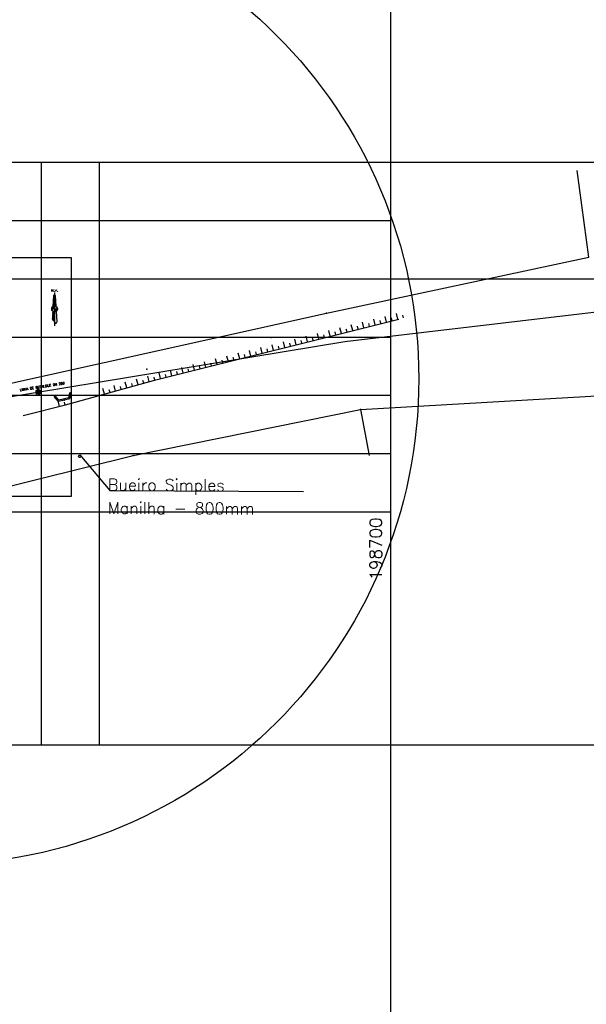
# Model space of a CAD drawing. Header units: millimetres. Extents: x 196436 to 199900, y 8705373 to 8708636.
# Tile 62 of 92: x 198636 to 198734, y 8706955 to 8707124. Entities that reach past the tile are written whole.
import ezdxf
from ezdxf.enums import TextEntityAlignment as Align

# ---------------------------------------------------------------- set-up
doc = ezdxf.new("R2010")
doc.units = ezdxf.units.MM
doc.header["$LTSCALE"] = 5
doc.linetypes.add('DASHED', pattern=[0.75, 0.5, -0.25])
for name, color, linetype in [('BUEIRO', 7, 'Continuous'), ('CASA', 6, 'Continuous'), ('CERCA', 3, 'CERCA_LINE'), ('COTAS', 7, 'Continuous'), ('DIM', 7, 'Continuous'), ('MALHA', 9, 'Continuous'), ('MANILHA', 9, 'DASHED'), ('PE', 7, 'Continuous'), ('REDE', 22, 'Continuous'), ('TALUDE', 212, 'Continuous'), ('TEXTO', 2, 'Continuous'), ('TXT_COORD', 3, 'Continuous')]:
    doc.layers.add(name, color=color, linetype=linetype)
doc.styles.add('AG6', font='ROMANS.SHX', dxfattribs={"width": 1.3, "height": 3})
doc.styles.add('GEOSIS', font='ROMANS.SHX')
doc.styles.add('ROMANS', font='romans.shx', dxfattribs={"width": 0.85})
doc.linetypes.add('CERCA_LINE', pattern='A,0.5,-0.2,["X",Standard,S=0.1,R=0,X=-0.1,Y=-0.05],-0.25', length=0.95)

# ---------------------------------------------------------------- blocks, each defined once
blk = doc.blocks.new('T1')
at = {"layer": 'TALUDE'}
for points in [[(0, 0), (0, 1)], [(1, 0), (1, 0.5)]]:
    blk.add_lwpolyline(points, dxfattribs=at)
blk = doc.blocks.new('A$C6B0727F5')
at = {"layer": 'BUEIRO'}
for points in [[(0.25, 1.09), (0, 0)], [(0, 0), (0.22, 0.05)], [(0.42, 0.92), (0.22, 0.05)], [(0.25, 1.09), (2.2, 1.55)], [(0.42, 0.92), (2.13, 1.33)], [(2.13, 1.33), (2.7, 0.65)], [(2.2, 1.55), (2.92, 0.7)], [(2.92, 0.7), (2.7, 0.65)]]:
    blk.add_lwpolyline(points, dxfattribs=at)
blk = doc.blocks.new('*X36')
at = {"color": 0}
for p, q in [((9739.6, 10071.9), (9739.7, 10072.1)), ((9739.6, 10071.6), (9740, 10072)), ((9739.6, 10071.2), (9740.2, 10071.9)), ((9740.6, 10070.7), (9739.6, 10071.8)), ((9739.6, 10070.9), (9740.4, 10071.7)), ((9739.6, 10070.5), (9740.5, 10071.5)), ((9740.6, 10070.4), (9739.6, 10071.4)), ((9739.6, 10070.2), (9740.6, 10071.2)), ((9740.7, 10070), (9739.6, 10071.1)), ((9739.6, 10069.8), (9740.6, 10070.8)), ((9740.7, 10069.6), (9739.6, 10070.7)), ((9739.6, 10069.5), (9740.6, 10070.5)), ((9740.7, 10069.2), (9739.6, 10070.3)), ((9739.6, 10069.1), (9740.7, 10070.2)), ((9740.7, 10068.9), (9739.6, 10070)), ((9739.6, 10068.8), (9740.7, 10069.8)), ((9740.7, 10068.5), (9739.6, 10069.6)), ((9739.6, 10068.4), (9740.7, 10069.5)), ((9740.8, 10068.1), (9739.6, 10069.3)), ((9739.6, 10068.1), (9740.7, 10069.2)), ((9740.8, 10067.8), (9739.6, 10068.9)), ((9739.6, 10067.7), (9740.7, 10068.8)), ((9740.8, 10067.4), (9739.6, 10068.6)), ((9739.6, 10067.3), (9740.7, 10068.5)), ((9740.8, 10067), (9739.6, 10068.2)), ((9739.6, 10067), (9740.8, 10068.1)), ((9740.8, 10066.6), (9739.6, 10067.9)), ((9739.6, 10066.6), (9740.8, 10067.8)), ((9739.6, 10066.3), (9740.8, 10067.5)), ((9740.9, 10066.3), (9739.6, 10067.5)), ((9740.9, 10065.9), (9739.6, 10067.2)), ((9739.6, 10065.9), (9740.8, 10067.1)), ((9739.6, 10065.6), (9740.8, 10066.8)), ((9740.9, 10065.5), (9739.6, 10066.8)), ((9739.6, 10065.2), (9740.8, 10066.5)), ((9740.9, 10065.1), (9739.6, 10066.5)), ((9739.6, 10064.9), (9740.9, 10066.1)), ((9740.9, 10064.8), (9739.6, 10066.1)), ((9739.6, 10064.5), (9740.9, 10065.8)), ((9741, 10064.4), (9739.6, 10065.7)), ((9739.6, 10064.2), (9740.9, 10065.5)), ((9741, 10064), (9739.6, 10065.4)), ((9739.6, 10063.8), (9740.9, 10065.1)), ((9741, 10063.7), (9739.6, 10065)), ((9739.6, 10063.5), (9740.9, 10064.8)), ((9741, 10063.3), (9739.6, 10064.7)), ((9739.6, 10063.1), (9741, 10064.5)), ((9741, 10062.9), (9739.6, 10064.3)), ((9739.6, 10062.8), (9741, 10064.1)), ((9741.1, 10062.5), (9739.6, 10064)), ((9739.6, 10062.4), (9741, 10063.8)), ((9741.1, 10062.2), (9739.6, 10063.6)), ((9739.6, 10062), (9741, 10063.4)), ((9741.1, 10061.8), (9739.6, 10063.3)), ((9739.6, 10061.7), (9741, 10063.1)), ((9741.1, 10061.4), (9739.6, 10062.9)), ((9739.6, 10061.3), (9741, 10062.8)), ((9741.1, 10061), (9739.6, 10062.6)), ((9739.6, 10061), (9741.1, 10062.4)), ((9741.2, 10060.7), (9739.6, 10062.2)), ((9739.6, 10060.6), (9741.1, 10062.1)), ((9741.2, 10060.3), (9739.6, 10061.9)), ((9739.6, 10060.3), (9741.1, 10061.8)), ((9741.2, 10059.9), (9739.6, 10061.5)), ((9739.6, 10059.9), (9741.1, 10061.4)), ((9741.2, 10059.5), (9739.6, 10061.2)), ((9739.6, 10059.6), (9741.1, 10061.1)), ((9739.6, 10059.2), (9741.1, 10060.8)), ((9741.2, 10059.2), (9739.6, 10060.8)), ((9739.6, 10058.9), (9741.2, 10060.4)), ((9741.3, 10058.8), (9739.6, 10060.4)), ((9739.6, 10058.5), (9741.2, 10060.1)), ((9741.3, 10058.4), (9739.6, 10060.1)), ((9739.6, 10058.2), (9741.2, 10059.8)), ((9741.3, 10058.1), (9739.6, 10059.7)), ((9740.6, 10071.1), (9739.7, 10072.1)), ((9740.4, 10071.7), (9740.2, 10071.9)), ((9737, 10043.6), (9739.6, 10046.1)), ((9737, 10043.2), (9739.6, 10045.8)), ((9737.1, 10045.4), (9739.6, 10047.9)), ((9737.1, 10045.1), (9739.6, 10047.6)), ((9737.1, 10044.7), (9739.6, 10047.2)), ((9737.1, 10044.3), (9739.6, 10046.8)), ((9737.1, 10043.9), (9739.6, 10046.5)), ((9737.2, 10047.3), (9738.2, 10048.3)), ((9737.2, 10046.9), (9738.5, 10048.2)), ((9737.2, 10046.6), (9738.8, 10048.2)), ((9737.2, 10046.2), (9739.1, 10048.1)), ((9737.2, 10045.8), (9739.4, 10048.1)), ((9739.6, 10044.9), (9737.2, 10047.2)), ((9739.6, 10044.5), (9737.2, 10046.9)), ((9739.6, 10044.2), (9737.2, 10046.6)), ((9739.6, 10043.8), (9737.2, 10046.2)), ((9739.6, 10043.5), (9737.2, 10045.9)), ((9737.3, 10048.4), (9737.5, 10048.7)), ((9739.6, 10046.3), (9737.3, 10048.6)), ((9737.3, 10048.1), (9737.8, 10048.5)), ((9737.3, 10047.7), (9738, 10048.4)), ((9739.6, 10045.9), (9737.3, 10048.3)), ((9739.6, 10045.6), (9737.3, 10047.9)), ((9739.6, 10045.2), (9737.3, 10047.6)), ((9739.6, 10046.7), (9737.7, 10048.5)), ((9739.6, 10047), (9738.3, 10048.3)), ((9739.6, 10047.4), (9738.8, 10048.1)), ((9739.6, 10047.7), (9739.2, 10048.1)), ((9739.6, 10057.8), (9741.2, 10059.4)), ((9741.3, 10057.7), (9739.6, 10059.4)), ((9739.6, 10057.4), (9741.2, 10059.1)), ((9741.3, 10057.3), (9739.6, 10059)), ((9739.6, 10057.1), (9741.3, 10058.7)), ((9741.3, 10056.9), (9739.6, 10058.7)), ((9739.6, 10056.7), (9741.3, 10058.4)), ((9741.4, 10056.6), (9739.6, 10058.3)), ((9739.6, 10056.4), (9741.3, 10058.1)), ((9741.4, 10056.2), (9739.6, 10058)), ((9739.6, 10056.1), (9741.3, 10057.7)), ((9741.4, 10055.8), (9739.6, 10057.6)), ((9741.1, 10055.8), (9739.6, 10057.3)), ((9740.6, 10056), (9739.6, 10056.9)), ((9740.1, 10056), (9739.6, 10056.6)), ((9739.7, 10056.1), (9739.6, 10056.2)), ((9740, 10056.1), (9741.3, 10057.4)), ((9740.3, 10056), (9741.3, 10057.1)), ((9740.6, 10055.9), (9741.4, 10056.7)), ((9740.9, 10055.9), (9741.4, 10056.4)), ((9741.1, 10055.8), (9741.4, 10056.1)), ((9741.4, 10055.7), (9741.4, 10055.7)), ((9736.6, 10036.8), (9739.6, 10039.8)), ((9736.6, 10036.4), (9739.6, 10039.4)), ((9736.6, 10036.1), (9739.6, 10039.1)), ((9737.1, 10036.1), (9736.6, 10036.5)), ((9736.7, 10036.1), (9736.6, 10036.2)), ((9736.7, 10038.3), (9739.6, 10041.2)), ((9736.7, 10037.9), (9739.6, 10040.8)), ((9736.7, 10037.6), (9739.6, 10040.5)), ((9736.7, 10037.2), (9739.6, 10040.1)), ((9739.6, 10035.7), (9736.7, 10038.6)), ((9739.6, 10035.3), (9736.7, 10038.2)), ((9739.6, 10035), (9736.7, 10037.9)), ((9739.6, 10034.6), (9736.7, 10037.6)), ((9738.1, 10035.8), (9736.7, 10037.2)), ((9737.5, 10036), (9736.7, 10036.9)), ((9736.8, 10040.2), (9739.6, 10043)), ((9736.8, 10039.8), (9739.6, 10042.6)), ((9736.8, 10039.4), (9739.6, 10042.2)), ((9736.8, 10039.1), (9739.6, 10041.9)), ((9736.8, 10038.7), (9739.6, 10041.5)), ((9739.6, 10037.5), (9736.8, 10040.2)), ((9739.6, 10037.1), (9736.8, 10039.9)), ((9739.6, 10036.8), (9736.8, 10039.6)), ((9739.6, 10036.4), (9736.8, 10039.2)), ((9739.6, 10036.1), (9736.8, 10038.9)), ((9736.9, 10042.1), (9739.6, 10044.7)), ((9736.9, 10041.7), (9739.6, 10044.4)), ((9736.9, 10041.3), (9739.6, 10044)), ((9736.9, 10040.9), (9739.6, 10043.7)), ((9736.9, 10040.6), (9739.6, 10043.3)), ((9739.6, 10039.2), (9736.9, 10041.9)), ((9739.6, 10038.9), (9736.9, 10041.6)), ((9739.6, 10038.5), (9736.9, 10041.2)), ((9739.6, 10038.2), (9736.9, 10040.9)), ((9739.6, 10037.8), (9736.9, 10040.6)), ((9737, 10042.8), (9739.6, 10045.4)), ((9737, 10042.4), (9739.6, 10045.1)), ((9739.6, 10041), (9737, 10043.6)), ((9739.6, 10040.6), (9737, 10043.2)), ((9739.6, 10040.3), (9737, 10042.9)), ((9739.6, 10039.9), (9737, 10042.6)), ((9739.6, 10039.6), (9737, 10042.2)), ((9737, 10036.1), (9739.6, 10038.7)), ((9739.6, 10043.1), (9737.1, 10045.6)), ((9739.6, 10042.8), (9737.1, 10045.2)), ((9739.6, 10042.4), (9737.1, 10044.9)), ((9739.6, 10042.1), (9737.1, 10044.6)), ((9739.6, 10041.7), (9737.1, 10044.2)), ((9739.6, 10041.4), (9737.1, 10043.9)), ((9737.3, 10036.1), (9739.6, 10038.4)), ((9737.6, 10036), (9739.6, 10038)), ((9737.9, 10035.9), (9739.6, 10037.7)), ((9738.1, 10035.8), (9739.6, 10037.3)), ((9738.3, 10035.7), (9739.6, 10036.9)), ((9738.6, 10035.5), (9739.6, 10036.6)), ((9738.7, 10035.4), (9739.6, 10036.2)), ((9738.9, 10035.2), (9739.6, 10035.9)), ((9739.1, 10035), (9739.6, 10035.5)), ((9739.2, 10034.8), (9739.6, 10035.2)), ((9739.3, 10034.6), (9739.6, 10034.8)), ((9739.6, 10034.3), (9739.4, 10034.5)), ((9739.5, 10034.3), (9739.6, 10034.5)), ((9739.5, 10034), (9739.6, 10034.1)), ((9739.6, 10033.9), (9739.6, 10034)), ((9739.6, 10033.8), (9739.6, 10033.8))]:
    blk.add_line(p, q, dxfattribs=at)
blk = doc.blocks.new('*X37')
at = {"color": 0}
for p, q in [((9735.6, 10052.4), (9739.3, 10056.1)), ((9735.6, 10052.1), (9739.6, 10056)), ((9736, 10052.1), (9735.6, 10052.4)), ((9735.6, 10052.1), (9735.6, 10052.1)), ((9735.7, 10052.8), (9738.9, 10056)), ((9736.7, 10052.1), (9735.7, 10053)), ((9736.3, 10052.1), (9735.7, 10052.7)), ((9735.8, 10053.3), (9738.4, 10055.9)), ((9737, 10052.1), (9735.8, 10053.3)), ((9737.4, 10052.1), (9735.9, 10053.6)), ((9736, 10052.1), (9739.6, 10055.7)), ((9736, 10053.9), (9737.8, 10055.6)), ((9737.7, 10052.1), (9736, 10053.8)), ((9738.1, 10052.1), (9736.1, 10054)), ((9736.3, 10052.1), (9739.6, 10055.3)), ((9738.4, 10052.1), (9736.3, 10054.3)), ((9738.8, 10052.1), (9736.4, 10054.5)), ((9739.1, 10052.1), (9736.6, 10054.7)), ((9736.7, 10052.1), (9739.6, 10055)), ((9739.5, 10052.1), (9736.7, 10054.8)), ((9739.6, 10052.3), (9736.9, 10055)), ((9739.6, 10052.7), (9737.1, 10055.2)), ((9737.1, 10052.1), (9739.6, 10054.6)), ((9739.6, 10053), (9737.3, 10055.3)), ((9737.4, 10052.1), (9739.6, 10054.3)), ((9739.6, 10053.4), (9737.5, 10055.5)), ((9739.6, 10053.7), (9737.7, 10055.6)), ((9737.8, 10052.1), (9739.6, 10053.9)), ((9739.6, 10054.1), (9738, 10055.7)), ((9738.1, 10052.1), (9739.6, 10053.6)), ((9739.6, 10054.4), (9738.2, 10055.8)), ((9739.6, 10054.8), (9738.5, 10055.9)), ((9738.5, 10052.1), (9739.6, 10053.2)), ((9739.6, 10055.1), (9738.8, 10056)), ((9738.8, 10052.1), (9739.6, 10052.9)), ((9739.6, 10055.5), (9739.1, 10056)), ((9739.2, 10052.1), (9739.6, 10052.5)), ((9739.6, 10055.8), (9739.4, 10056.1)), ((9739.5, 10052.1), (9739.6, 10052.1))]:
    blk.add_line(p, q, dxfattribs=at)
blk = doc.blocks.new('*X38')
at = {"color": 0}
for p, q in [((9739.6, 10048.3), (9743.4, 10052.1)), ((9739.6, 10048.6), (9743.1, 10052.1)), ((9739.6, 10049), (9742.7, 10052.1)), ((9739.6, 10049.3), (9742.4, 10052.1)), ((9739.6, 10049.7), (9742, 10052.1)), ((9739.6, 10050), (9741.6, 10052.1)), ((9739.6, 10050.4), (9741.3, 10052.1)), ((9739.6, 10050.7), (9740.9, 10052.1)), ((9739.6, 10051.1), (9740.6, 10052.1)), ((9739.6, 10051.4), (9740.2, 10052.1)), ((9739.6, 10051.8), (9739.9, 10052.1)), ((9742.4, 10049.2), (9739.6, 10052)), ((9742.2, 10049), (9739.6, 10051.6)), ((9742, 10048.9), (9739.6, 10051.3)), ((9741.8, 10048.7), (9739.6, 10050.9)), ((9741.6, 10048.6), (9739.6, 10050.5)), ((9741.3, 10048.5), (9739.6, 10050.2)), ((9741.1, 10048.4), (9739.6, 10049.8)), ((9740.8, 10048.3), (9739.6, 10049.5)), ((9740.6, 10048.2), (9739.6, 10049.1)), ((9740.3, 10048.1), (9739.6, 10048.8)), ((9739.9, 10048.1), (9739.6, 10048.4)), ((9739.6, 10048.1), (9739.6, 10048.1)), ((9739.8, 10048.1), (9743.6, 10051.9)), ((9742.6, 10049.4), (9739.9, 10052.1)), ((9742.7, 10049.6), (9740.2, 10052.1)), ((9740.2, 10048.1), (9743.6, 10051.5)), ((9742.9, 10049.8), (9740.6, 10052.1)), ((9740.6, 10048.2), (9743.5, 10051.1)), ((9743, 10050), (9740.9, 10052.1)), ((9741.2, 10048.4), (9743.3, 10050.5)), ((9743.1, 10050.2), (9741.3, 10052.1)), ((9743.2, 10050.4), (9741.6, 10052.1)), ((9741.9, 10048.8), (9742.9, 10049.7)), ((9743.3, 10050.7), (9742, 10052.1)), ((9743.4, 10051), (9742.3, 10052.1)), ((9743.5, 10051.2), (9742.7, 10052.1)), ((9743.6, 10051.5), (9743, 10052.1)), ((9743.6, 10051.9), (9743.4, 10052.1))]:
    blk.add_line(p, q, dxfattribs=at)
blk = doc.blocks.new('A$C7D82471C')
at = {"color": 6, "elevation": -1156.8}
for points in [[(3, 26.4), (3.8, 41.2, -0.381158), (4.8, 42.1), (4.8, 26.8)], [(4.8, 23), (4.8, 26.8, -1.24302)]]:
    blk.add_lwpolyline(points, format="xyb", dxfattribs=at)
for points in [[(3.8, 41.2), (3, 26.4)], [(4.8, 45), (4.8, 0)], [(5.7, 41.2), (6.5, 26.4)], [(0, 23), (9.6, 23)], [(2.6, 19.8), (1.9, 7.7)], [(6.9, 19.8), (7.7, 4.8)]]:
    blk.add_lwpolyline(points, dxfattribs=at)
at = {"color": 6}
blk.add_circle((4.8, 23, -1156.8), 3.83, dxfattribs=at)
for centre, radius, start, end in [((4.8, 41.2, -1156.8), 0.957, 0, 180), ((2.2, 5.1, -1156.8), 2.59, 353.4071, 96.5929), ((6.2, 4.8, -1156.8), 1.44, 178.9205, 1.0795)]:
    blk.add_arc(centre, radius, start, end, dxfattribs=at)
at = {"color": 6, "xscale": 0.9574468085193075, "yscale": 0.9574468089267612, "zscale": 0.9574468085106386}
for name in ['*X36', '*X37', '*X38']:
    blk.add_blockref(name, (-9320.4, -9601.3, -1156.8), dxfattribs=at)
at = {"color": 4, "style": 'AG6', "width": 1.3}
blk.add_text('N.V.', height=2.87, dxfattribs=at).set_placement((0.1, 46.5, -1156.8))
blk = doc.blocks.new('A$C26ED7CE0')
for p, q in [((0.106, 0), (0, 0.106)), ((0.046, 0.106), (0, 0.106)), ((0.166, 0.176), (0.046, 0.176)), ((0.046, 0.106), (0.046, 0.176)), ((0.106, 0), (0.212, 0.106)), ((0.166, 0.106), (0.166, 0.176)), ((0.212, 0.106), (0.166, 0.106))]:
    blk.add_line(p, q)
at = {"color": 0}
for p, q in [((0.107, 0.001), (0.001, 0.106)), ((0.108, 0.002), (0.005, 0.106)), ((0.11, 0.004), (0.008, 0.106)), ((0.112, 0.006), (0.012, 0.106)), ((0.114, 0.008), (0.015, 0.106)), ((0.115, 0.009), (0.019, 0.106)), ((0.117, 0.011), (0.022, 0.106)), ((0.119, 0.013), (0.026, 0.106)), ((0.121, 0.015), (0.029, 0.106)), ((0.123, 0.016), (0.033, 0.106)), ((0.124, 0.018), (0.036, 0.106)), ((0.126, 0.02), (0.04, 0.106)), ((0.128, 0.022), (0.044, 0.106)), ((0.163, 0.057), (0.046, 0.174)), ((0.161, 0.055), (0.046, 0.171)), ((0.16, 0.054), (0.046, 0.167)), ((0.158, 0.052), (0.046, 0.164)), ((0.156, 0.05), (0.046, 0.16)), ((0.154, 0.048), (0.046, 0.157)), ((0.153, 0.047), (0.046, 0.153)), ((0.151, 0.045), (0.046, 0.149)), ((0.149, 0.043), (0.046, 0.146)), ((0.147, 0.041), (0.046, 0.142)), ((0.145, 0.039), (0.046, 0.139)), ((0.144, 0.038), (0.046, 0.135)), ((0.142, 0.036), (0.046, 0.132)), ((0.14, 0.034), (0.046, 0.128)), ((0.138, 0.032), (0.046, 0.125)), ((0.137, 0.031), (0.046, 0.121)), ((0.135, 0.029), (0.046, 0.118)), ((0.133, 0.027), (0.046, 0.114)), ((0.131, 0.025), (0.046, 0.111)), ((0.13, 0.024), (0.046, 0.107)), ((0.165, 0.059), (0.048, 0.176)), ((0.167, 0.061), (0.051, 0.176)), ((0.168, 0.062), (0.055, 0.176)), ((0.17, 0.064), (0.058, 0.176)), ((0.172, 0.066), (0.062, 0.176)), ((0.174, 0.068), (0.065, 0.176)), ((0.176, 0.069), (0.069, 0.176)), ((0.177, 0.071), (0.072, 0.176)), ((0.179, 0.073), (0.076, 0.176)), ((0.181, 0.075), (0.08, 0.176)), ((0.183, 0.077), (0.083, 0.176)), ((0.184, 0.078), (0.087, 0.176)), ((0.186, 0.08), (0.09, 0.176)), ((0.188, 0.082), (0.094, 0.176)), ((0.166, 0.107), (0.097, 0.176)), ((0.166, 0.111), (0.101, 0.176)), ((0.166, 0.114), (0.104, 0.176)), ((0.166, 0.118), (0.108, 0.176)), ((0.166, 0.121), (0.111, 0.176)), ((0.166, 0.125), (0.115, 0.176)), ((0.166, 0.128), (0.118, 0.176)), ((0.166, 0.132), (0.122, 0.176)), ((0.166, 0.136), (0.126, 0.176)), ((0.166, 0.139), (0.129, 0.176)), ((0.166, 0.143), (0.133, 0.176)), ((0.166, 0.146), (0.136, 0.176)), ((0.166, 0.15), (0.14, 0.176)), ((0.166, 0.153), (0.143, 0.176)), ((0.166, 0.157), (0.147, 0.176)), ((0.166, 0.16), (0.15, 0.176)), ((0.166, 0.164), (0.154, 0.176)), ((0.166, 0.167), (0.157, 0.176)), ((0.166, 0.171), (0.161, 0.176)), ((0.166, 0.174), (0.164, 0.176)), ((0.19, 0.084), (0.167, 0.106)), ((0.191, 0.085), (0.171, 0.106)), ((0.193, 0.087), (0.174, 0.106)), ((0.195, 0.089), (0.178, 0.106)), ((0.197, 0.091), (0.181, 0.106)), ((0.199, 0.092), (0.185, 0.106)), ((0.2, 0.094), (0.188, 0.106)), ((0.202, 0.096), (0.192, 0.106))]:
    blk.add_line(p, q, dxfattribs=at)

msp = doc.modelspace()

# ---------------------------------------------------------------- linework, layer by layer
at = {"color": 2}
msp.add_lwpolyline([(198597.522, 8707042.71), (198645.242, 8707042.71), (198645.242, 8707083.608), (198597.522, 8707083.608)], close=True, dxfattribs=at)
at = {"layer": 'CERCA', "ltscale": 20}
msp.add_lwpolyline([(198631.42, 8707061.341), (198689.036, 8707074.07), (198734.037, 8707083.696), (198732.071, 8707098.567)], dxfattribs=at)
at = {"layer": 'CERCA', "color": 7, "ltscale": 20}
msp.add_lwpolyline([(198623.422, 8707018.214), (198621.151, 8707035.096), (198613.8, 8707033.787), (198613.332, 8707038.484), (198622.34, 8707041.384), (198655.796, 8707049.652), (198694.874, 8707057.545), (198741.329, 8707060.276), (198816.793, 8707071.506), (198876.171, 8707079.138), (198940.815, 8707081.012)], dxfattribs=at)
at = {"layer": 'CERCA'}
msp.add_lwpolyline([(198694.874, 8707057.545), (198696.316, 8707049.676)], dxfattribs=at)
for p in [(198689.037, 8707074.068, 679.119), (198694.875, 8707057.544, 680.463), (198655.798, 8707049.651, 679.586)]:
    msp.add_point(p, dxfattribs=at)
at = {"layer": 'DIM', "color": 1}
msp.add_circle((198621.486, 8707062.809), 83.371, dxfattribs=at)
at = {"layer": 'MALHA'}
for p, q in [((198700, 8708635.599), (198700, 8705384.785)), ((198700, 8708635.599), (198700, 8705384.785)), ((198640, 8707100), (198640, 8707000)), ((198650, 8707100), (198650, 8707000)), ((198600, 8707090), (198700, 8707090)), ((198600, 8707070), (198700, 8707070)), ((198600, 8707060), (198700, 8707060)), ((198600, 8707050), (198700, 8707050)), ((198600, 8707040), (198700, 8707040))]:
    msp.add_line(p, q, dxfattribs=at)
at = {"layer": 'MALHA', "color": 7}
for p, q in [((196441.61, 8707100), (199000, 8707100)), ((198600, 8707080), (199000, 8707080)), ((196441.61, 8707000), (199000, 8707000))]:
    msp.add_line(p, q, dxfattribs=at)
at = {"layer": 'MANILHA'}
msp.add_circle((198646.648, 8707049.53), 0.19, dxfattribs=at)
at = {"layer": 'PE'}
for p in [(198679.498, 8707069.938, 678.757), (198658.172, 8707064.464, 678.666)]:
    msp.add_point(p, dxfattribs=at)
at = {"layer": 'REDE', "color": 7}
msp.add_lwpolyline([(198633.3, 8707060.151), (198633.818, 8707059.633), (198692.175, 8707069.245), (198892.622, 8707092.876), (199000.571, 8707088.22), (199039.374, 8707097.894), (199088.059, 8707123.486), (199179.076, 8707187.139), (199350.335, 8707277.958), (199489.56, 8707356.837), (199526.737, 8707384.241), (199539.368, 8707464.745), (199543.124, 8707487.748), (199553.064, 8707543.49), (199562.79, 8707595.634), (199564.724, 8707603.473), (199534.127, 8707638.367)], dxfattribs=at)
at = {"layer": 'TALUDE', "color": 9}
msp.add_lwpolyline([(198636.938, 8707056.513), (198644.199, 8707058.343), (198659.725, 8707062.655), (198701.414, 8707073.085)], dxfattribs=at)
msp.add_point((198643.956, 8707059.177, 678.345), dxfattribs=at)
at = {"layer": 'TEXTO', "color": 7}
msp.add_lwpolyline([(198646.635, 8707049.806), (198651.826, 8707043.658), (198685.054, 8707043.512)], dxfattribs=at)

# ---------------------------------------------------------------- block references
at = {"xscale": 0.1264781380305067, "yscale": 0.1264781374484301, "zscale": 0.126478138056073}
msp.add_blockref('A$C7D82471C', (198641.714, 8707071.926, 146.307), dxfattribs=at)
at = {"layer": 'CASA'}
for name, p, rotation in [('T1', (198701.267, 8707073.048), 14.04597854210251), ('T1', (198693.506, 8707071.107), 14.04597854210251), ('T1', (198695.446, 8707071.592), 14.04597854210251), ('T1', (198697.386, 8707072.078), 14.04597854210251), ('T1', (198699.327, 8707072.563), 14.04597854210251), ('T1', (198687.685, 8707069.651), 14.04597854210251), ('T1', (198689.626, 8707070.136), 14.04597854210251), ('T1', (198691.566, 8707070.621), 14.04597854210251), ('T1', (198679.924, 8707067.709), 14.04597854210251), ('T1', (198681.865, 8707068.194), 14.04597854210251), ('T1', (198683.805, 8707068.68), 14.04597854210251), ('T1', (198685.745, 8707069.165), 14.04597854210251), ('T1', (198674.104, 8707066.253), 14.04597854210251), ('T1', (198676.044, 8707066.738), 14.04597854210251), ('T1', (198677.984, 8707067.223), 14.04597854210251), ('T1', (198666.343, 8707064.311), 14.04597854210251), ('T1', (198668.283, 8707064.796), 14.04597854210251), ('T1', (198670.223, 8707065.282), 14.04597854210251), ('T1', (198672.164, 8707065.767), 14.04597854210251), ('T1', (198660.522, 8707062.855), 14.04597854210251), ('T1', (198662.463, 8707063.34), 14.04597854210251), ('T1', (198664.403, 8707063.826), 14.04597854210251), ('T1', (198654.736, 8707061.27), 15.52418628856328), ('T1', (198656.663, 8707061.805), 15.52418628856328), ('T1', (198658.59, 8707062.34), 15.52418628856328), ('A$C6B0727F5', (198645.187, 8707060.494), 179.7490044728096), ('T1', (198650.882, 8707060.199), 15.52418628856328), ('T1', (198652.809, 8707060.734), 15.52418628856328)]:
    msp.add_blockref(name, p, dxfattribs=dict(at, rotation=rotation))
at = {"layer": 'COTAS', "xscale": 5.0000000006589, "yscale": 5.000000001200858, "zscale": 5, "rotation": 99.03677399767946}
msp.add_blockref('A$C26ED7CE0', (198640.083, 8707060.128), dxfattribs=at)
at = {"layer": 'TALUDE', "color": 9, "rotation": 14.1404153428}
msp.add_blockref('T1', (198643.167, 8707058.083), dxfattribs=at)

# ---------------------------------------------------------------- texts
at = {"layer": 'TEXTO', "ltscale": 4, "style": 'ROMANS'}
msp.add_text('LINHA DE RECALQUE DN 250', height=0.4, rotation=9.01862, dxfattribs=at).set_placement((198640.229, 8707061.298), align=Align.CENTER)
at = {"layer": 'TEXTO', "style": 'GEOSIS'}
for s, p in [('Bueiro Simples', (198651.471, 8707043.056)), ('Manilha - 800mm', (198651.454, 8707039.063))]:
    msp.add_text(s, height=2, rotation=359.749, dxfattribs=at).set_placement(p, align=Align.BOTTOM_LEFT)
at = {"layer": 'TXT_COORD', "style": 'GEOSIS'}
msp.add_text('198700', height=2.1, rotation=90, dxfattribs=at).set_placement((198699.154, 8707039.031), align=Align.BOTTOM_RIGHT)

doc.saveas('drawing.dxf')
